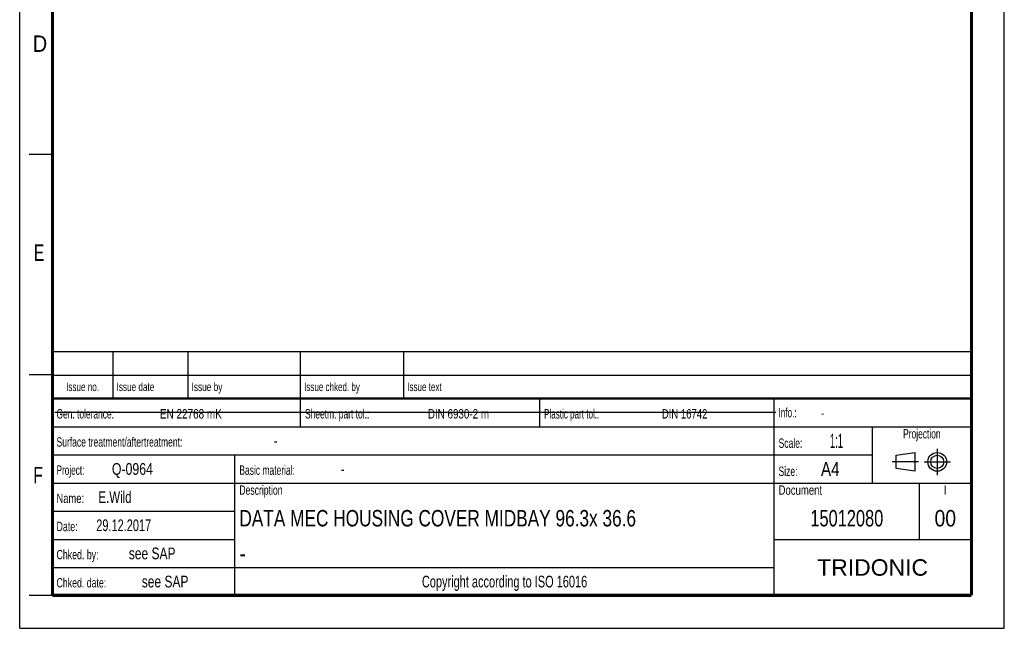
# Model space of a CAD drawing. Header units: millimetres. Extents: x 0 to 210, y 0 to 297.
# Tile 1 of 4: x 0 to 210, y 0 to 130. Entities that reach past the tile are written whole.
import ezdxf
from ezdxf.enums import TextEntityAlignment as Align

# ---------------------------------------------------------------- set-up
doc = ezdxf.new("R2010")
doc.units = ezdxf.units.MM
doc.header["$LTSCALE"] = 19.36
doc.linetypes.add('CENTER', pattern=[0.6, 0.375, -0.075, 0.075, -0.075])
doc.layers.get('0').update_dxf_attribs({"linetype": 'CONTINUOUS'})
doc.layers.add('DEFAULT_1', color=7, linetype='CENTER')
doc.layers.add('Z_NOTICE', color=7, linetype='CONTINUOUS')
doc.styles.get("Standard").update_dxf_attribs({"font": 'txt', "width": 0.7})
doc.styles.add('TEXTSTYLE_2', font='txt', dxfattribs={"width": 0.75})
doc.styles.add('TEXTSTYLE_5', font='arial.ttf')

# ---------------------------------------------------------------- blocks, each defined once
blk = doc.blocks.new('PROJEKTIONSMETHODE_BL0', base_point=(192.31, 35.47))
at = {"color": 2, "linetype": 'CONTINUOUS'}
for p, q in [((186.91, 36.87), (190.91, 37.47)), ((186.91, 34.07), (186.91, 36.87)), ((190.91, 37.47), (190.91, 33.47)), ((190.91, 33.47), (186.91, 34.07))]:
    blk.add_line(p, q, dxfattribs=at)
for radius in [2, 1.4]:
    blk.add_circle((195.71, 35.47), radius, dxfattribs=at)
at = {"layer": 'DEFAULT_1', "color": 2, "linetype": 'CENTER'}
for p, q in [((195.71, 38.27), (195.71, 32.67)), ((191.71, 35.47), (186.11, 35.47)), ((192.91, 35.47), (198.5, 35.47))]:
    blk.add_line(p, q, dxfattribs=at)

msp = doc.modelspace()

# ---------------------------------------------------------------- linework, layer by layer
at = {"color": 2, "linetype": 'CONTINUOUS'}
for p, q in [((0, 0), (0, 297)), ((210, 0), (210, 297)), ((7, 101), (2, 101)), ((6.91362, 48.96015), (6.91362, 58.96015)), ((6.91362, 58.96015), (202.91362, 58.96015)), ((19.91362, 48.96015), (19.91362, 58.96015)), ((35.91362, 48.96015), (35.91362, 58.96015)), ((59.91362, 48.96015), (59.91362, 58.96015)), ((81.91362, 48.96015), (81.91362, 58.96015)), ((202.91362, 48.96015), (202.91362, 58.96015)), ((7, 54), (2, 54)), ((6.91362, 53.96015), (202.91362, 53.96015)), ((6.91355, 6.96013), (6.91355, 48.96013)), ((6.91355, 48.96013), (202.91355, 48.96013)), ((6.91362, 48.96015), (202.91362, 48.96015)), ((59.91355, 42.96013), (59.91355, 48.96013)), ((110.91355, 42.96013), (110.91355, 48.96013)), ((160.91355, 6.96013), (160.91355, 48.96013)), ((202.91355, 6.96013), (202.91355, 48.96013)), ((6.91355, 42.96013), (202.91355, 42.96013)), ((181.91355, 30.96013), (181.91355, 42.96013)), ((6.91355, 36.96013), (181.91355, 36.96013)), ((45.91355, 6.96013), (45.91355, 36.96013)), ((6.91355, 30.96013), (202.91355, 30.96013)), ((191.91355, 18.96013), (191.91355, 30.96013)), ((6.91355, 24.96013), (45.91355, 24.96013)), ((6.91355, 18.96013), (45.91355, 18.96013)), ((160.91355, 18.96013), (202.91355, 18.96013)), ((6.91355, 12.96013), (160.91355, 12.96013)), ((7, 7), (2, 7)), ((6.91355, 6.96013), (202.91355, 6.96013)), ((0, 0), (210, 0))]:
    msp.add_line(p, q, dxfattribs=at)
at = {"color": 7, "linetype": 'CONTINUOUS'}
msp.add_line((7.46812, 46.04239), (161.26812, 46.04239), dxfattribs=at)
for points, const_width in [([(7, 7), (7, 290)], 0.7), ([(203, 7), (203, 290)], 0.7), ([(7, 49), (203, 49)], 0.5), ([(7, 7), (203, 7)], 0.7)]:
    msp.add_lwpolyline(points, dxfattribs=dict(at, const_width=const_width))

# ---------------------------------------------------------------- block references
at = {"color": 2, "linetype": 'CONTINUOUS'}
msp.add_blockref('PROJEKTIONSMETHODE_BL0', (192.30508, 35.46975), dxfattribs=at)

# ---------------------------------------------------------------- texts
at = {"color": 5, "linetype": 'CONTINUOUS', "style": 'TEXTSTYLE_2'}
for s, width, p in [('D', 0.904762, (2.80729, 122.85717)), ('E', 0.714286, (3.00245, 78.30247)), ('F', 0.714286, (2.92219, 30.89704))]:
    msp.add_text(s, height=3.5, dxfattribs=dict(at, width=width)).set_placement(p)
at = {"layer": 'Z_NOTICE', "color": 5, "linetype": 'CONTINUOUS', "style": 'TEXTSTYLE_2'}
for s, height, width, p in [('Issue date ', 1.8, 0.725108, (20.66362, 50.56015)), ('Issue by ', 1.8, 0.732804, (36.66362, 50.56015)), ('Issue chked. by', 1.8, 0.711111, (60.66362, 50.56015)), ('Issue text ', 1.8, 0.712121, (82.66362, 50.56015)), ('Gen. tolerance:', 2, 0.669841, (7.85105, 44.71013)), ('EN 22768 mK', 2, 0.792208, (29.91057, 44.71013)), ('Sheetm. part tol.:', 2, 0.67328, (60.85105, 44.71013)), ('DIN 6930-2 m', 2, 0.78373, (87.05343, 44.71013)), ('Plastic part tol.:', 2, 0.642857, (111.85105, 44.71013)), ('DIN 16742', 2, 0.759259, (136.95819, 44.71013)), ('Info.: ', 2, 0.64966, (161.85105, 44.96013)), ('Surface treatment/aftertreatment: ', 2, 0.681373, (7.85105, 38.71013)), ('Scale:  ', 2, 0.684524, (161.85105, 38.46013)), ('1:1', 3, 0.5, (172.80343, 38.46013)), ('-', 2.5, 0.714286, (54.18438, 38.71013)), ('Project: ', 2, 0.656085, (7.85105, 32.71013)), ('Q-0964', 2.5, 0.785714, (19.66057, 32.71013)), ('Basic material: ', 2, 0.675595, (46.85105, 32.71013)), ('-', 2.5, 0.714286, (68.47009, 32.71013)), ('Size: ', 2, 0.678571, (161.85105, 32.46013)), (' A4', 3, 0.809524, (169.9939, 32.46013)), ('E.Wild', 2.5, 0.730159, (16.80343, 26.71013)), ('Description', 2, 0.688312, (46.85105, 28.46013)), ('Document', 2, 0.761905, (161.85105, 28.46013)), ('Name: ', 2, 0.746032, (7.85105, 26.71013)), ('29.12.2017', 2.5, 0.7, (16.32724, 20.71013)), ('Date: ', 2, 0.706349, (7.85105, 20.71013)), ('Chked. by: ', 2, 0.701299, (7.85105, 14.71013)), ('see SAP', 2.5, 0.765306, (23.27962, 14.71013)), ('Chked. date: ', 2, 0.699634, (7.85105, 8.71013)), ('see SAP', 2.5, 0.765306, (26.04152, 8.71013))]:
    msp.add_text(s, height=height, dxfattribs=dict(at, width=width)).set_placement(p)
for s, height, width, p in [('Issue no.', 1.8, 0.719577, (13.41362, 50.56015)), ('Projection', 2, 0.671429, (192.41355, 40.46013)), ('I', 2, 0.833333, (197.41355, 28.46013)), ('Copyright according to ISO 16016', 2.5, 0.700149, (103.41355, 8.71013))]:
    msp.add_text(s, height=height, dxfattribs=dict(at, width=width)).set_placement(p, align=Align.CENTER)
at = {"layer": 'Z_NOTICE', "color": 5, "linetype": 'CONTINUOUS', "width": 0.714286}
msp.add_text('-', height=1.8, dxfattribs=at).set_placement((170.94628, 44.96013))
at = {"layer": 'Z_NOTICE', "color": 7, "linetype": 'CONTINUOUS', "style": 'TEXTSTYLE_2'}
for s, width, p in [('DATA MEC HOUSING COVER MIDBAY 96.3x 36.6', 0.785714, (46.85105, 21.71013)), ('-', 0.904762, (46.85105, 14.21013))]:
    msp.add_text(s, height=3.5, dxfattribs=dict(at, width=width)).set_placement(p)
for s, width, p in [('15012080', 0.747024, (176.41355, 21.71013)), ('00', 0.880952, (197.41355, 21.71013))]:
    msp.add_text(s, height=3.5, dxfattribs=dict(at, width=width)).set_placement(p, align=Align.CENTER)
at = {"layer": 'Z_NOTICE', "color": 5, "linetype": 'CONTINUOUS', "style": 'TEXTSTYLE_5'}
msp.add_text('TRIDONIC', height=3.5, dxfattribs=at).set_placement((181.91355, 11.21013), align=Align.CENTER)

doc.saveas('drawing.dxf')
